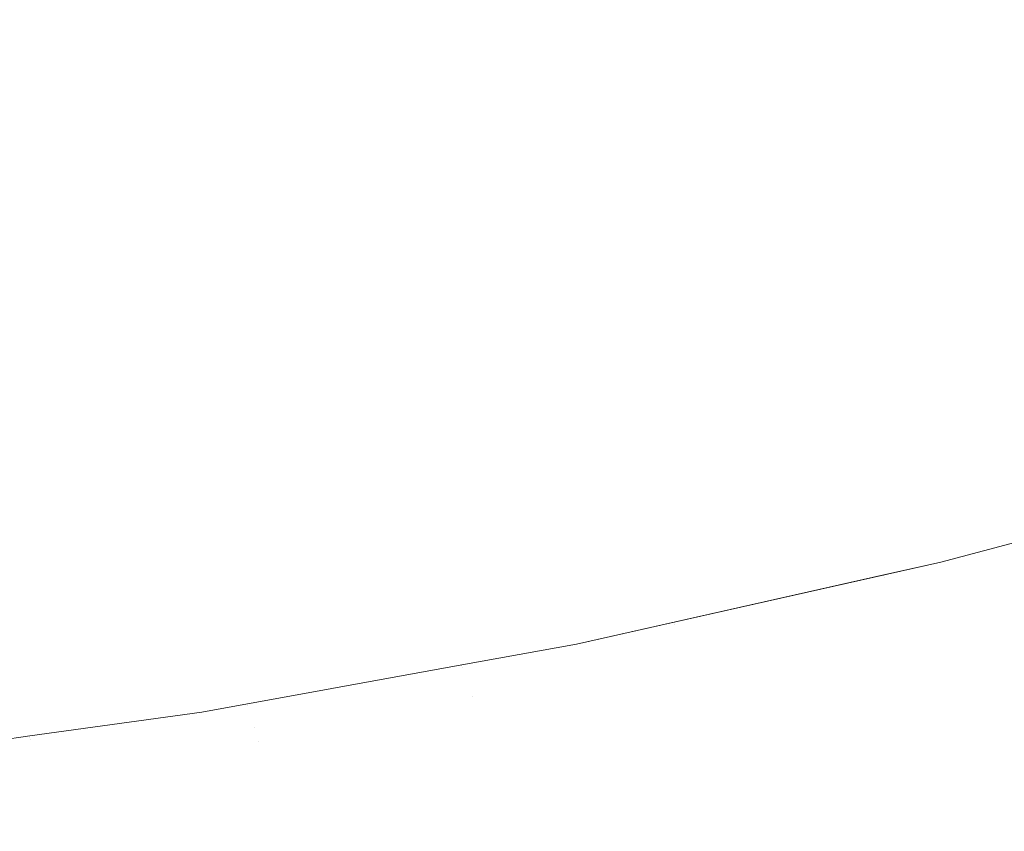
# Model space of a CAD drawing. Header units: centimetres. Extents: x -35.1 to 36.2, y 4.2 to 6.
# Tile 226 of 256: x 12.0445 to 12.0813, y 4.5001 to 4.5304. Entities that reach past the tile are written whole.
import ezdxf

# ---------------------------------------------------------------- set-up
doc = ezdxf.new("R2010")
doc.units = ezdxf.units.CM
doc.header["$LTSCALE"] = 2.54
doc.layers.add('Lucido design-1', color=7, linetype='Continuous')

# ---------------------------------------------------------------- blocks, each defined once
blk = doc.blocks.new('Gruppo-4-1')
at = {"color": 7, "linetype": 'Continuous', "lineweight": 9}
blk.add_3dface([(-34.958478, 5.900089, -2312.32217), (-34.958478, 4.300089, -2312.32217), (36.07398, 4.300089, -2312.32217), (36.07398, 5.900089, -2312.32217)], dxfattribs=at)
for points, invisible_edges in [([(12.045067, 4.53165, -2312.753313), (12.051988, 4.53288, -2312.753313), (12.052566, 4.531176, -2312.755213), (12.045575, 4.529934, -2312.755213)], 15), ([(12.075235, 4.531139, -2312.761164), (12.082039, 4.533028, -2312.761164), (12.082788, 4.531588, -2312.763225), (12.075925, 4.529683, -2312.763225)], 15), ([(12.060106, 4.530933, -2312.757156), (12.053128, 4.529522, -2312.757156), (12.052566, 4.531176, -2312.755213), (12.059477, 4.532573, -2312.755213)], 15), ([(12.060106, 4.530933, -2312.757156), (12.066994, 4.532496, -2312.757156), (12.067669, 4.53092, -2312.75914), (12.060717, 4.529343, -2312.75914)], 15), ([(12.075235, 4.531139, -2312.761164), (12.068322, 4.529396, -2312.761164), (12.067669, 4.53092, -2312.75914), (12.07452, 4.532647, -2312.75914)], 15), ([(12.045575, 4.529934, -2312.755213), (12.038512, 4.528851, -2312.755213), (12.038075, 4.530578, -2312.753313), (12.045067, 4.53165, -2312.753313)], 15), ([(12.075925, 4.529683, -2312.763225), (12.082788, 4.531588, -2312.763225), (12.083509, 4.5302, -2312.765321), (12.07659, 4.52828, -2312.765321)], 15), ([(12.045575, 4.529934, -2312.755213), (12.052566, 4.531176, -2312.755213), (12.053128, 4.529522, -2312.757156), (12.046068, 4.528268, -2312.757156)], 15), ([(12.060717, 4.529343, -2312.75914), (12.053673, 4.527919, -2312.75914), (12.053128, 4.529522, -2312.757156), (12.060106, 4.530933, -2312.757156)], 15), ([(12.075925, 4.529683, -2312.763225), (12.068952, 4.527925, -2312.763225), (12.068322, 4.529396, -2312.761164), (12.075235, 4.531139, -2312.761164)], 15), ([(12.060717, 4.529343, -2312.75914), (12.067669, 4.53092, -2312.75914), (12.068322, 4.529396, -2312.761164), (12.061307, 4.527805, -2312.761164)], 15), ([(12.07659, 4.52828, -2312.765321), (12.083509, 4.5302, -2312.765321), (12.084202, 4.528867, -2312.767449), (12.077229, 4.526931, -2312.767449)], 15), ([(12.046068, 4.528268, -2312.757156), (12.038936, 4.527174, -2312.757156), (12.038512, 4.528851, -2312.755213), (12.045575, 4.529934, -2312.755213)], 15), ([(12.046068, 4.528268, -2312.757156), (12.053128, 4.529522, -2312.757156), (12.053673, 4.527919, -2312.75914), (12.046547, 4.526653, -2312.75914)], 15), ([(12.07659, 4.52828, -2312.765321), (12.069559, 4.526508, -2312.765321), (12.068952, 4.527925, -2312.763225), (12.075925, 4.529683, -2312.763225)], 15), ([(12.061307, 4.527805, -2312.761164), (12.0542, 4.526368, -2312.761164), (12.053673, 4.527919, -2312.75914), (12.060717, 4.529343, -2312.75914)], 15), ([(12.061307, 4.527805, -2312.761164), (12.068322, 4.529396, -2312.761164), (12.068952, 4.527925, -2312.763225), (12.061877, 4.52632, -2312.763225)], 15), ([(12.077229, 4.526931, -2312.767449), (12.084202, 4.528867, -2312.767449), (12.084867, 4.527588, -2312.769608), (12.077842, 4.525638, -2312.769608)], 15), ([(12.046547, 4.526653, -2312.75914), (12.039347, 4.525549, -2312.75914), (12.038936, 4.527174, -2312.757156), (12.046068, 4.528268, -2312.757156)], 15), ([(12.077229, 4.526931, -2312.767449), (12.070143, 4.525145, -2312.767449), (12.069559, 4.526508, -2312.765321), (12.07659, 4.52828, -2312.765321)], 15), ([(12.046547, 4.526653, -2312.75914), (12.053673, 4.527919, -2312.75914), (12.0542, 4.526368, -2312.761164), (12.047009, 4.525091, -2312.761164)], 15), ([(12.061877, 4.52632, -2312.763225), (12.054709, 4.524871, -2312.763225), (12.0542, 4.526368, -2312.761164), (12.061307, 4.527805, -2312.761164)], 15), ([(12.061877, 4.52632, -2312.763225), (12.068952, 4.527925, -2312.763225), (12.069559, 4.526508, -2312.765321), (12.062426, 4.524889, -2312.765321)], 15), ([(12.077842, 4.525638, -2312.769608), (12.084867, 4.527588, -2312.769608), (12.085503, 4.526364, -2312.771794), (12.078428, 4.5244, -2312.771794)], 15), ([(12.077842, 4.525638, -2312.769608), (12.070703, 4.523838, -2312.769608), (12.070143, 4.525145, -2312.767449), (12.077229, 4.526931, -2312.767449)], 15), ([(12.047009, 4.525091, -2312.761164), (12.039745, 4.523976, -2312.761164), (12.039347, 4.525549, -2312.75914), (12.046547, 4.526653, -2312.75914)], 15), ([(12.047009, 4.525091, -2312.761164), (12.0542, 4.526368, -2312.761164), (12.054709, 4.524871, -2312.763225), (12.047456, 4.523582, -2312.763225)], 15), ([(12.062426, 4.524889, -2312.765321), (12.055199, 4.523428, -2312.765321), (12.054709, 4.524871, -2312.763225), (12.061877, 4.52632, -2312.763225)], 15), ([(12.062426, 4.524889, -2312.765321), (12.069559, 4.526508, -2312.765321), (12.070143, 4.525145, -2312.767449), (12.062954, 4.523514, -2312.767449)], 15), ([(12.078428, 4.5244, -2312.771794), (12.085503, 4.526364, -2312.771794), (12.08611, 4.525197, -2312.774006), (12.078988, 4.52322, -2312.774006)], 15), ([(12.078428, 4.5244, -2312.771794), (12.071239, 4.522588, -2312.771794), (12.070703, 4.523838, -2312.769608), (12.077842, 4.525638, -2312.769608)], 15), ([(12.047456, 4.523582, -2312.763225), (12.040129, 4.522458, -2312.763225), (12.039745, 4.523976, -2312.761164), (12.047009, 4.525091, -2312.761164)], 15), ([(12.062954, 4.523514, -2312.767449), (12.070143, 4.525145, -2312.767449), (12.070703, 4.523838, -2312.769608), (12.06346, 4.522195, -2312.769608)], 15), ([(12.078988, 4.52322, -2312.774006), (12.08611, 4.525197, -2312.774006), (12.086688, 4.524086, -2312.776241), (12.07952, 4.522097, -2312.776241)], 15), ([(12.047456, 4.523582, -2312.763225), (12.054709, 4.524871, -2312.763225), (12.055199, 4.523428, -2312.765321), (12.047886, 4.522129, -2312.765321)], 15), ([(12.062954, 4.523514, -2312.767449), (12.05567, 4.522041, -2312.767449), (12.055199, 4.523428, -2312.765321), (12.062426, 4.524889, -2312.765321)], 15), ([(12.078988, 4.52322, -2312.774006), (12.07175, 4.521395, -2312.774006), (12.071239, 4.522588, -2312.771794), (12.078428, 4.5244, -2312.771794)], 15), ([(12.07952, 4.522097, -2312.776241), (12.086688, 4.524086, -2312.776241), (12.087236, 4.523033, -2312.778496), (12.080025, 4.521031, -2312.778496)], 15), ([(12.047886, 4.522129, -2312.765321), (12.040499, 4.520996, -2312.765321), (12.040129, 4.522458, -2312.763225), (12.047456, 4.523582, -2312.763225)], 15), ([(12.06346, 4.522195, -2312.769608), (12.070703, 4.523838, -2312.769608), (12.071239, 4.522588, -2312.771794), (12.063944, 4.520933, -2312.771794)], 15), ([(12.047886, 4.522129, -2312.765321), (12.055199, 4.523428, -2312.765321), (12.05567, 4.522041, -2312.767449), (12.0483, 4.520732, -2312.767449)], 15), ([(12.06346, 4.522195, -2312.769608), (12.056122, 4.520711, -2312.769608), (12.05567, 4.522041, -2312.767449), (12.062954, 4.523514, -2312.767449)], 15), ([(12.07952, 4.522097, -2312.776241), (12.072236, 4.520261, -2312.776241), (12.07175, 4.521395, -2312.774006), (12.078988, 4.52322, -2312.774006)], 15), ([(12.080025, 4.521031, -2312.778496), (12.087236, 4.523033, -2312.778496), (12.087753, 4.522037, -2312.780769), (12.080502, 4.520024, -2312.780769)], 15), ([(12.063944, 4.520933, -2312.771794), (12.071239, 4.522588, -2312.771794), (12.07175, 4.521395, -2312.774006), (12.064407, 4.519729, -2312.774006)], 15), ([(12.0483, 4.520732, -2312.767449), (12.040855, 4.51959, -2312.767449), (12.040499, 4.520996, -2312.765321), (12.047886, 4.522129, -2312.765321)], 15), ([(12.063944, 4.520933, -2312.771794), (12.056554, 4.519439, -2312.771794), (12.056122, 4.520711, -2312.769608), (12.06346, 4.522195, -2312.769608)], 15), ([(12.0483, 4.520732, -2312.767449), (12.05567, 4.522041, -2312.767449), (12.056122, 4.520711, -2312.769608), (12.048697, 4.519393, -2312.769608)], 15), ([(12.080025, 4.521031, -2312.778496), (12.072698, 4.519184, -2312.778496), (12.072236, 4.520261, -2312.776241), (12.07952, 4.522097, -2312.776241)], 15), ([(12.080502, 4.520024, -2312.780769), (12.087753, 4.522037, -2312.780769), (12.088241, 4.521098, -2312.783058), (12.080952, 4.519075, -2312.783058)], 15), ([(12.064407, 4.519729, -2312.774006), (12.07175, 4.521395, -2312.774006), (12.072236, 4.520261, -2312.776241), (12.064846, 4.518584, -2312.776241)], 15), ([(12.080502, 4.520024, -2312.780769), (12.073134, 4.518167, -2312.780769), (12.072698, 4.519184, -2312.778496), (12.080025, 4.521031, -2312.778496)], 15), ([(12.080952, 4.519075, -2312.783058), (12.088241, 4.521098, -2312.783058), (12.088699, 4.520218, -2312.78536), (12.081374, 4.518184, -2312.78536)], 15), ([(12.048697, 4.519393, -2312.769608), (12.041196, 4.518242, -2312.769608), (12.040855, 4.51959, -2312.767449), (12.0483, 4.520732, -2312.767449)], 15), ([(12.048697, 4.519393, -2312.769608), (12.056122, 4.520711, -2312.769608), (12.056554, 4.519439, -2312.771794), (12.049077, 4.518111, -2312.771794)], 15), ([(12.064407, 4.519729, -2312.774006), (12.056966, 4.518225, -2312.774006), (12.056554, 4.519439, -2312.771794), (12.063944, 4.520933, -2312.771794)], 15), ([(12.064846, 4.518584, -2312.776241), (12.072236, 4.520261, -2312.776241), (12.072698, 4.519184, -2312.778496), (12.065263, 4.517497, -2312.778496)], 15), ([(12.080952, 4.519075, -2312.783058), (12.073544, 4.517208, -2312.783058), (12.073134, 4.518167, -2312.780769), (12.080502, 4.520024, -2312.780769)], 15), ([(12.064846, 4.518584, -2312.776241), (12.057359, 4.51707, -2312.776241), (12.056966, 4.518225, -2312.774006), (12.064407, 4.519729, -2312.774006)], 15), ([(12.049077, 4.518111, -2312.771794), (12.041522, 4.516952, -2312.771794), (12.041196, 4.518242, -2312.769608), (12.048697, 4.519393, -2312.769608)], 15), ([(12.049077, 4.518111, -2312.771794), (12.056554, 4.519439, -2312.771794), (12.056966, 4.518225, -2312.774006), (12.049439, 4.516888, -2312.774006)], 15), ([(12.065263, 4.517497, -2312.778496), (12.072698, 4.519184, -2312.778496), (12.073134, 4.518167, -2312.780769), (12.065657, 4.51647, -2312.780769)], 15), ([(12.081374, 4.518184, -2312.78536), (12.07393, 4.516308, -2312.78536), (12.073544, 4.517208, -2312.783058), (12.080952, 4.519075, -2312.783058)], 15), ([(12.065263, 4.517497, -2312.778496), (12.057731, 4.515975, -2312.778496), (12.057359, 4.51707, -2312.776241), (12.064846, 4.518584, -2312.776241)], 15), ([(12.049439, 4.516888, -2312.774006), (12.041834, 4.515721, -2312.774006), (12.041522, 4.516952, -2312.771794), (12.049077, 4.518111, -2312.771794)], 15), ([(12.049439, 4.516888, -2312.774006), (12.056966, 4.518225, -2312.774006), (12.057359, 4.51707, -2312.776241), (12.049783, 4.515725, -2312.776241)], 15), ([(12.065657, 4.51647, -2312.780769), (12.073134, 4.518167, -2312.780769), (12.073544, 4.517208, -2312.783058), (12.066029, 4.515502, -2312.783058)], 15), ([(12.081768, 4.517352, -2312.787674), (12.07429, 4.515467, -2312.787674), (12.07393, 4.516308, -2312.78536), (12.081374, 4.518184, -2312.78536)], 15), ([(12.065657, 4.51647, -2312.780769), (12.058083, 4.514939, -2312.780769), (12.057731, 4.515975, -2312.778496), (12.065263, 4.517497, -2312.778496)], 15), ([(12.082134, 4.516578, -2312.789995), (12.074625, 4.514686, -2312.789995), (12.07429, 4.515467, -2312.787674), (12.081768, 4.517352, -2312.787674)], 15), ([(12.049783, 4.515725, -2312.776241), (12.057359, 4.51707, -2312.776241), (12.057731, 4.515975, -2312.778496), (12.05011, 4.514621, -2312.778496)], 15), ([(12.066029, 4.515502, -2312.783058), (12.073544, 4.517208, -2312.783058), (12.07393, 4.516308, -2312.78536), (12.066377, 4.514594, -2312.78536)], 15), ([(12.049783, 4.515725, -2312.776241), (12.04213, 4.514551, -2312.776241), (12.041834, 4.515721, -2312.774006), (12.049439, 4.516888, -2312.774006)], 15), ([(12.066029, 4.515502, -2312.783058), (12.058414, 4.513963, -2312.783058), (12.058083, 4.514939, -2312.780769), (12.065657, 4.51647, -2312.780769)], 15), ([(12.066377, 4.514594, -2312.78536), (12.07393, 4.516308, -2312.78536), (12.07429, 4.515467, -2312.787674), (12.066703, 4.513746, -2312.787674)], 15), ([(12.082474, 4.515863, -2312.792323), (12.074935, 4.513962, -2312.792323), (12.074625, 4.514686, -2312.789995), (12.082134, 4.516578, -2312.789995)], 15), ([(12.05011, 4.514621, -2312.778496), (12.057731, 4.515975, -2312.778496), (12.058083, 4.514939, -2312.780769), (12.050419, 4.513578, -2312.780769)], 15), ([(12.082785, 4.515205, -2312.794654), (12.07522, 4.513298, -2312.794654), (12.074935, 4.513962, -2312.792323), (12.082474, 4.515863, -2312.792323)], 15), ([(12.05011, 4.514621, -2312.778496), (12.042411, 4.51344, -2312.778496), (12.04213, 4.514551, -2312.776241), (12.049783, 4.515725, -2312.776241)], 15), ([(12.066377, 4.514594, -2312.78536), (12.058725, 4.513048, -2312.78536), (12.058414, 4.513963, -2312.783058), (12.066029, 4.515502, -2312.783058)], 15), ([(12.066703, 4.513746, -2312.787674), (12.07429, 4.515467, -2312.787674), (12.074625, 4.514686, -2312.789995), (12.067006, 4.512957, -2312.789995)], 15), ([(12.08307, 4.514604, -2312.796987), (12.07548, 4.512691, -2312.796987), (12.07522, 4.513298, -2312.794654), (12.082785, 4.515205, -2312.794654)], 15), ([(12.050419, 4.513578, -2312.780769), (12.058083, 4.514939, -2312.780769), (12.058414, 4.513963, -2312.783058), (12.05071, 4.512595, -2312.783058)], 15), ([(12.050419, 4.513578, -2312.780769), (12.042677, 4.51239, -2312.780769), (12.042411, 4.51344, -2312.778496), (12.05011, 4.514621, -2312.778496)], 15), ([(12.066703, 4.513746, -2312.787674), (12.059016, 4.512192, -2312.787674), (12.058725, 4.513048, -2312.78536), (12.066377, 4.514594, -2312.78536)], 15), ([(12.067006, 4.512957, -2312.789995), (12.074625, 4.514686, -2312.789995), (12.074935, 4.513962, -2312.792323), (12.067286, 4.512227, -2312.792323)], 15), ([(12.083328, 4.51406, -2312.799319), (12.075715, 4.512141, -2312.799319), (12.07548, 4.512691, -2312.796987), (12.08307, 4.514604, -2312.796987)], 15), ([(12.083559, 4.513572, -2312.801649), (12.075927, 4.511648, -2312.801649), (12.075715, 4.512141, -2312.799319), (12.083328, 4.51406, -2312.799319)], 15), ([(12.05071, 4.512595, -2312.783058), (12.058414, 4.513963, -2312.783058), (12.058725, 4.513048, -2312.78536), (12.050983, 4.511672, -2312.78536)], 15), ([(12.067006, 4.512957, -2312.789995), (12.059286, 4.511396, -2312.789995), (12.059016, 4.512192, -2312.787674), (12.066703, 4.513746, -2312.787674)], 15), ([(12.067286, 4.512227, -2312.792323), (12.074935, 4.513962, -2312.792323), (12.07522, 4.513298, -2312.794654), (12.067544, 4.511556, -2312.794654)], 15), ([(12.078911, 4.510135, -2312.82217), (12.092081, 4.513668, -2312.82217), (12.092081, 4.513668, -2313.02217), (12.084492, 4.511632, -2313.02217)], 10), ([(12.092081, 4.513668, -2312.82217), (12.078911, 4.510135, -2312.82217), (12.084498, 4.511589, -2312.81995)], 10), ([(12.05071, 4.512595, -2312.783058), (12.042927, 4.511401, -2312.783058), (12.042677, 4.51239, -2312.780769), (12.050419, 4.513578, -2312.780769)], 15), ([(12.067544, 4.511556, -2312.794654), (12.07522, 4.513298, -2312.794654), (12.07548, 4.512691, -2312.796987), (12.067779, 4.510943, -2312.796987)], 15), ([(12.083764, 4.51314, -2312.803974), (12.076114, 4.511211, -2312.803974), (12.075927, 4.511648, -2312.801649), (12.083559, 4.513572, -2312.801649)], 15), ([(12.050983, 4.511672, -2312.78536), (12.058725, 4.513048, -2312.78536), (12.059016, 4.512192, -2312.787674), (12.051239, 4.510811, -2312.787674)], 15), ([(12.067286, 4.512227, -2312.792323), (12.059536, 4.51066, -2312.792323), (12.059286, 4.511396, -2312.789995), (12.067006, 4.512957, -2312.789995)], 15), ([(12.083943, 4.512762, -2312.806291), (12.076277, 4.51083, -2312.806291), (12.076114, 4.511211, -2312.803974), (12.083764, 4.51314, -2312.803974)], 15), ([(12.050983, 4.511672, -2312.78536), (12.043162, 4.510472, -2312.78536), (12.042927, 4.511401, -2312.783058), (12.05071, 4.512595, -2312.783058)], 15), ([(12.067779, 4.510943, -2312.796987), (12.07548, 4.512691, -2312.796987), (12.075715, 4.512141, -2312.799319), (12.067992, 4.510389, -2312.799319)], 15), ([(12.084096, 4.512438, -2312.8086), (12.076418, 4.510502, -2312.8086), (12.076277, 4.51083, -2312.806291), (12.083943, 4.512762, -2312.806291)], 15), ([(12.051239, 4.510811, -2312.787674), (12.059016, 4.512192, -2312.787674), (12.059286, 4.511396, -2312.789995), (12.051476, 4.510009, -2312.789995)], 15), ([(12.067544, 4.511556, -2312.794654), (12.059766, 4.509984, -2312.794654), (12.059536, 4.51066, -2312.792323), (12.067286, 4.512227, -2312.792323)], 15), ([(12.084225, 4.512167, -2312.810899), (12.076535, 4.510228, -2312.810899), (12.076418, 4.510502, -2312.8086), (12.084096, 4.512438, -2312.8086)], 15), ([(12.067992, 4.510389, -2312.799319), (12.075715, 4.512141, -2312.799319), (12.075927, 4.511648, -2312.801649), (12.068183, 4.509891, -2312.801649)], 15), ([(12.084329, 4.511947, -2312.813185), (12.07663, 4.510007, -2312.813185), (12.076535, 4.510228, -2312.810899), (12.084225, 4.512167, -2312.810899)], 15), ([(12.084409, 4.511779, -2312.815456), (12.076703, 4.509836, -2312.815456), (12.07663, 4.510007, -2312.813185), (12.084329, 4.511947, -2312.813185)], 15), ([(12.051239, 4.510811, -2312.787674), (12.043382, 4.509605, -2312.787674), (12.043162, 4.510472, -2312.78536), (12.050983, 4.511672, -2312.78536)], 15), ([(12.067779, 4.510943, -2312.796987), (12.059976, 4.509366, -2312.796987), (12.059766, 4.509984, -2312.794654), (12.067544, 4.511556, -2312.794654)], 15), ([(12.068183, 4.509891, -2312.801649), (12.075927, 4.511648, -2312.801649), (12.076114, 4.511211, -2312.803974), (12.068352, 4.50945, -2312.803974)], 15), ([(12.084465, 4.51166, -2312.817712), (12.076755, 4.509716, -2312.817712), (12.076703, 4.509836, -2312.815456), (12.084409, 4.511779, -2312.815456)], 15), ([(12.084498, 4.511589, -2312.81995), (12.076785, 4.509645, -2312.81995), (12.076755, 4.509716, -2312.817712), (12.084465, 4.51166, -2312.817712)], 15), ([(12.076785, 4.509645, -2312.81995), (12.084498, 4.511589, -2312.81995), (12.078911, 4.510135, -2312.82217)], 11), ([(12.084532, 4.511519, -2313.025344), (12.076816, 4.509574, -2313.025344), (12.078911, 4.510135, -2313.02217)], 11), ([(12.084602, 4.51137, -2313.028615), (12.07688, 4.509424, -2313.028615), (12.076816, 4.509574, -2313.025344), (12.084532, 4.511519, -2313.025344)], 15), ([(12.078911, 4.510135, -2313.02217), (12.084492, 4.511632, -2313.02217), (12.084532, 4.511519, -2313.025344)], 10), ([(12.084492, 4.511632, -2313.02217), (12.078911, 4.510135, -2313.02217), (12.078911, 4.510135, -2312.82217)], 10), ([(12.051476, 4.510009, -2312.789995), (12.059286, 4.511396, -2312.789995), (12.059536, 4.51066, -2312.792323), (12.051696, 4.509268, -2312.792323)], 15), ([(12.068352, 4.50945, -2312.803974), (12.076114, 4.511211, -2312.803974), (12.076277, 4.51083, -2312.806291), (12.0685, 4.509065, -2312.806291)], 15), ([(12.084725, 4.511111, -2313.031982), (12.076992, 4.509162, -2313.031982), (12.07688, 4.509424, -2313.028615), (12.084602, 4.51137, -2313.028615)], 15), ([(12.084905, 4.510732, -2313.035444), (12.077156, 4.508779, -2313.035444), (12.076992, 4.509162, -2313.031982), (12.084725, 4.511111, -2313.031982)], 15), ([(12.051476, 4.510009, -2312.789995), (12.043586, 4.508799, -2312.789995), (12.043382, 4.509605, -2312.787674), (12.051239, 4.510811, -2312.787674)], 15), ([(12.067992, 4.510389, -2312.799319), (12.060166, 4.508807, -2312.799319), (12.059976, 4.509366, -2312.796987), (12.067779, 4.510943, -2312.796987)], 15), ([(12.0685, 4.509065, -2312.806291), (12.076277, 4.51083, -2312.806291), (12.076418, 4.510502, -2312.8086), (12.068627, 4.508735, -2312.8086)], 15), ([(12.077259, 4.508538, -2313.03721), (12.077156, 4.508779, -2313.035444), (12.084905, 4.510732, -2313.035444), (12.085018, 4.510494, -2313.03721)], 15), ([(12.051696, 4.509268, -2312.792323), (12.059536, 4.51066, -2312.792323), (12.059766, 4.509984, -2312.794654), (12.051897, 4.508586, -2312.794654)], 15), ([(12.068183, 4.509891, -2312.801649), (12.060336, 4.508305, -2312.801649), (12.060166, 4.508807, -2312.799319), (12.067992, 4.510389, -2312.799319)], 15), ([(12.068627, 4.508735, -2312.8086), (12.076418, 4.510502, -2312.8086), (12.076535, 4.510228, -2312.810899), (12.068733, 4.508458, -2312.810899)], 15), ([(12.085018, 4.510494, -2313.03721), (12.085146, 4.510222, -2313.038998), (12.077377, 4.508263, -2313.038998), (12.077259, 4.508538, -2313.03721)], 15), ([(12.051696, 4.509268, -2312.792323), (12.043774, 4.508052, -2312.792323), (12.043586, 4.508799, -2312.789995), (12.051476, 4.510009, -2312.789995)], 15), ([(12.051897, 4.508586, -2312.794654), (12.059766, 4.509984, -2312.794654), (12.059976, 4.509366, -2312.796987), (12.052082, 4.507964, -2312.796987)], 15), ([(12.078911, 4.510135, -2313.02217), (12.068955, 4.5079, -2313.02217), (12.065306, 4.507081, -2312.82217), (12.076787, 4.509659, -2312.82217)], 10), ([(12.068733, 4.508458, -2312.810899), (12.076535, 4.510228, -2312.810899), (12.07663, 4.510007, -2312.813185), (12.068819, 4.508234, -2312.813185)], 15), ([(12.068819, 4.508234, -2312.813185), (12.07663, 4.510007, -2312.813185), (12.076703, 4.509836, -2312.815456), (12.068885, 4.508062, -2312.815456)], 15), ([(12.068955, 4.5079, -2313.02217), (12.078911, 4.510135, -2313.02217), (12.076816, 4.509574, -2313.025344)], 10), ([(12.078911, 4.510135, -2312.82217), (12.076787, 4.509659, -2312.82217), (12.076785, 4.509645, -2312.81995)], 10), ([(12.076787, 4.509659, -2312.82217), (12.078911, 4.510135, -2312.82217), (12.078911, 4.510135, -2313.02217)], 10), ([(12.07751, 4.507953, -2313.040809), (12.077377, 4.508263, -2313.038998), (12.085146, 4.510222, -2313.038998), (12.085292, 4.509914, -2313.040809)], 15), ([(12.068352, 4.50945, -2312.803974), (12.060488, 4.507861, -2312.803974), (12.060336, 4.508305, -2312.801649), (12.068183, 4.509891, -2312.801649)], 15), ([(12.076787, 4.509659, -2312.82217), (12.065306, 4.507081, -2312.82217), (12.068959, 4.507869, -2312.81995)], 10), ([(12.068885, 4.508062, -2312.815456), (12.076703, 4.509836, -2312.815456), (12.076755, 4.509716, -2312.817712), (12.068931, 4.507941, -2312.817712)], 15), ([(12.068931, 4.507941, -2312.817712), (12.076755, 4.509716, -2312.817712), (12.076785, 4.509645, -2312.81995), (12.068959, 4.507869, -2312.81995)], 15), ([(12.068959, 4.507869, -2312.81995), (12.076785, 4.509645, -2312.81995), (12.076787, 4.509659, -2312.82217)], 11), ([(12.085292, 4.509914, -2313.040809), (12.085455, 4.50957, -2313.042641), (12.077659, 4.507605, -2313.042641), (12.07751, 4.507953, -2313.040809)], 15), ([(12.051897, 4.508586, -2312.794654), (12.043948, 4.507367, -2312.794654), (12.043774, 4.508052, -2312.792323), (12.051696, 4.509268, -2312.792323)], 15), ([(12.052082, 4.507964, -2312.796987), (12.059976, 4.509366, -2312.796987), (12.060166, 4.508807, -2312.799319), (12.052249, 4.5074, -2312.799319)], 15), ([(12.0685, 4.509065, -2312.806291), (12.060619, 4.507472, -2312.806291), (12.060488, 4.507861, -2312.803974), (12.068352, 4.50945, -2312.803974)], 15), ([(12.076816, 4.509574, -2313.025344), (12.068986, 4.507797, -2313.025344), (12.068955, 4.5079, -2313.02217)], 11), ([(12.068986, 4.507797, -2313.025344), (12.076816, 4.509574, -2313.025344), (12.07688, 4.509424, -2313.028615), (12.069044, 4.507646, -2313.028615)], 15), ([(12.069044, 4.507646, -2313.028615), (12.07688, 4.509424, -2313.028615), (12.076992, 4.509162, -2313.031982), (12.069146, 4.507382, -2313.031982)], 15), ([(12.077825, 4.507218, -2313.044493), (12.077659, 4.507605, -2313.042641), (12.085455, 4.50957, -2313.042641), (12.085637, 4.509187, -2313.044493)], 15), ([(12.068627, 4.508735, -2312.8086), (12.060733, 4.507139, -2312.8086), (12.060619, 4.507472, -2312.806291), (12.0685, 4.509065, -2312.806291)], 15), ([(12.069146, 4.507382, -2313.031982), (12.076992, 4.509162, -2313.031982), (12.077156, 4.508779, -2313.035444), (12.069294, 4.506995, -2313.035444)], 15), ([(12.085637, 4.509187, -2313.044493), (12.085837, 4.508765, -2313.046366), (12.078008, 4.506792, -2313.046366), (12.077825, 4.507218, -2313.044493)], 15), ([(12.052082, 4.507964, -2312.796987), (12.044106, 4.50674, -2312.796987), (12.043948, 4.507367, -2312.794654), (12.051897, 4.508586, -2312.794654)], 15), ([(12.052249, 4.5074, -2312.799319), (12.060166, 4.508807, -2312.799319), (12.060336, 4.508305, -2312.801649), (12.052398, 4.506895, -2312.801649)], 15), ([(12.068733, 4.508458, -2312.810899), (12.060827, 4.50686, -2312.810899), (12.060733, 4.507139, -2312.8086), (12.068627, 4.508735, -2312.8086)], 15), ([(12.069387, 4.506752, -2313.03721), (12.069294, 4.506995, -2313.035444), (12.077156, 4.508779, -2313.035444), (12.077259, 4.508538, -2313.03721)], 15), ([(12.077259, 4.508538, -2313.03721), (12.077377, 4.508263, -2313.038998), (12.069494, 4.506475, -2313.038998), (12.069387, 4.506752, -2313.03721)], 15), ([(12.078208, 4.506323, -2313.048259), (12.078008, 4.506792, -2313.046366), (12.085837, 4.508765, -2313.046366), (12.086056, 4.508302, -2313.048259)], 15), ([(12.052398, 4.506895, -2312.801649), (12.060336, 4.508305, -2312.801649), (12.060488, 4.507861, -2312.803974), (12.052531, 4.506447, -2312.803974)], 15), ([(12.068819, 4.508234, -2312.813185), (12.060904, 4.506635, -2312.813185), (12.060827, 4.50686, -2312.810899), (12.068733, 4.508458, -2312.810899)], 15), ([(12.068885, 4.508062, -2312.815456), (12.060963, 4.506461, -2312.815456), (12.060904, 4.506635, -2312.813185), (12.068819, 4.508234, -2312.813185)], 15), ([(12.069614, 4.506161, -2313.040809), (12.069494, 4.506475, -2313.038998), (12.077377, 4.508263, -2313.038998), (12.07751, 4.507953, -2313.040809)], 15), ([(12.086056, 4.508302, -2313.048259), (12.086296, 4.507796, -2313.05017), (12.078427, 4.505812, -2313.05017), (12.078208, 4.506323, -2313.048259)], 15), ([(12.052249, 4.5074, -2312.799319), (12.04425, 4.506173, -2312.799319), (12.044106, 4.50674, -2312.796987), (12.052082, 4.507964, -2312.796987)], 15), ([(12.052531, 4.506447, -2312.803974), (12.060488, 4.507861, -2312.803974), (12.060619, 4.507472, -2312.806291), (12.052647, 4.506056, -2312.806291)], 15), ([(12.068931, 4.507941, -2312.817712), (12.061004, 4.506339, -2312.817712), (12.060963, 4.506461, -2312.815456), (12.068885, 4.508062, -2312.815456)], 15), ([(12.068959, 4.507869, -2312.81995), (12.061029, 4.506266, -2312.81995), (12.061004, 4.506339, -2312.817712), (12.068931, 4.507941, -2312.817712)], 15), ([(12.061029, 4.506266, -2312.81995), (12.068959, 4.507869, -2312.81995), (12.065306, 4.507081, -2312.82217)], 11), ([(12.065306, 4.507081, -2313.02217), (12.068986, 4.507797, -2313.025344), (12.061054, 4.506194, -2313.025344)], 11), ([(12.069044, 4.507646, -2313.028615), (12.061106, 4.506041, -2313.028615), (12.061054, 4.506194, -2313.025344), (12.068986, 4.507797, -2313.025344)], 15), ([(12.065306, 4.507081, -2313.02217), (12.068955, 4.5079, -2313.02217), (12.068986, 4.507797, -2313.025344)], 10), ([(12.068955, 4.5079, -2313.02217), (12.065306, 4.507081, -2313.02217), (12.065306, 4.507081, -2312.82217)], 10), ([(12.07751, 4.507953, -2313.040809), (12.077659, 4.507605, -2313.042641), (12.069749, 4.50581, -2313.042641), (12.069614, 4.506161, -2313.040809)], 15), ([(12.078666, 4.505256, -2313.052099), (12.078427, 4.505812, -2313.05017), (12.086296, 4.507796, -2313.05017), (12.086557, 4.507245, -2313.052099)], 15), ([(12.052398, 4.506895, -2312.801649), (12.044379, 4.505665, -2312.801649), (12.04425, 4.506173, -2312.799319), (12.052249, 4.5074, -2312.799319)], 15), ([(12.052647, 4.506056, -2312.806291), (12.060619, 4.507472, -2312.806291), (12.060733, 4.507139, -2312.8086), (12.052746, 4.50572, -2312.8086)], 15), ([(12.069146, 4.507382, -2313.031982), (12.061196, 4.505775, -2313.031982), (12.061106, 4.506041, -2313.028615), (12.069044, 4.507646, -2313.028615)], 15), ([(12.069899, 4.50542, -2313.044493), (12.069749, 4.50581, -2313.042641), (12.077659, 4.507605, -2313.042641), (12.077825, 4.507218, -2313.044493)], 15), ([(12.052746, 4.50572, -2312.8086), (12.060733, 4.507139, -2312.8086), (12.060827, 4.50686, -2312.810899), (12.052829, 4.505439, -2312.810899)], 15), ([(12.061054, 4.506194, -2313.025344), (12.061026, 4.506304, -2313.02217), (12.065306, 4.507081, -2313.02217)], 9), ([(12.061026, 4.506304, -2312.82217), (12.065306, 4.507081, -2312.82217), (12.065306, 4.507081, -2313.02217), (12.061026, 4.506304, -2313.02217)], 10), ([(12.065306, 4.507081, -2312.82217), (12.061026, 4.506304, -2312.82217), (12.061029, 4.506266, -2312.81995)], 10), ([(12.069294, 4.506995, -2313.035444), (12.061329, 4.505385, -2313.035444), (12.061196, 4.505775, -2313.031982), (12.069146, 4.507382, -2313.031982)], 15), ([(12.077825, 4.507218, -2313.044493), (12.078008, 4.506792, -2313.046366), (12.070064, 4.504989, -2313.046366), (12.069899, 4.50542, -2313.044493)], 15), ([(12.086557, 4.507245, -2313.052099), (12.086839, 4.50665, -2313.054044), (12.078923, 4.504654, -2313.054044), (12.078666, 4.505256, -2313.052099)], 15), ([(12.052531, 4.506447, -2312.803974), (12.044493, 4.505214, -2312.803974), (12.044379, 4.505665, -2312.801649), (12.052398, 4.506895, -2312.801649)], 15), ([(12.052829, 4.505439, -2312.810899), (12.060827, 4.50686, -2312.810899), (12.060904, 4.506635, -2312.813185), (12.052897, 4.505212, -2312.813185)], 15), ([(12.061412, 4.50514, -2313.03721), (12.061329, 4.505385, -2313.035444), (12.069294, 4.506995, -2313.035444), (12.069387, 4.506752, -2313.03721)], 15), ([(12.069387, 4.506752, -2313.03721), (12.069494, 4.506475, -2313.038998), (12.061507, 4.50486, -2313.038998), (12.061412, 4.50514, -2313.03721)], 15), ([(12.070245, 4.504517, -2313.048259), (12.070064, 4.504989, -2313.046366), (12.078008, 4.506792, -2313.046366), (12.078208, 4.506323, -2313.048259)], 15), ([(12.052647, 4.506056, -2312.806291), (12.044592, 4.50482, -2312.806291), (12.044493, 4.505214, -2312.803974), (12.052531, 4.506447, -2312.803974)], 15), ([(12.053028, 4.504768, -2313.025344), (12.051321, 4.504541, -2313.02217), (12.061026, 4.506304, -2313.02217)], 9), ([(12.061026, 4.506304, -2313.02217), (12.051321, 4.504541, -2313.02217), (12.051321, 4.504541, -2312.82217), (12.061026, 4.506304, -2312.82217)], 10), ([(12.061026, 4.506304, -2312.82217), (12.051321, 4.504541, -2312.82217), (12.053007, 4.504841, -2312.81995)], 10), ([(12.052897, 4.505212, -2312.813185), (12.060904, 4.506635, -2312.813185), (12.060963, 4.506461, -2312.815456), (12.052948, 4.505038, -2312.815456)], 15), ([(12.052948, 4.505038, -2312.815456), (12.060963, 4.506461, -2312.815456), (12.061004, 4.506339, -2312.817712), (12.052985, 4.504914, -2312.817712)], 15), ([(12.052985, 4.504914, -2312.817712), (12.061004, 4.506339, -2312.817712), (12.061029, 4.506266, -2312.81995), (12.053007, 4.504841, -2312.81995)], 15), ([(12.053007, 4.504841, -2312.81995), (12.061029, 4.506266, -2312.81995), (12.061026, 4.506304, -2312.82217)], 11), ([(12.061026, 4.506304, -2313.02217), (12.061054, 4.506194, -2313.025344), (12.053028, 4.504768, -2313.025344)], 11), ([(12.061614, 4.504544, -2313.040809), (12.061507, 4.50486, -2313.038998), (12.069494, 4.506475, -2313.038998), (12.069614, 4.506161, -2313.040809)], 15), ([(12.078208, 4.506323, -2313.048259), (12.078427, 4.505812, -2313.05017), (12.070444, 4.504001, -2313.05017), (12.070245, 4.504517, -2313.048259)], 15), ([(12.079202, 4.504005, -2313.056004), (12.078923, 4.504654, -2313.054044), (12.086839, 4.50665, -2313.054044), (12.087144, 4.506007, -2313.056004)], 15), ([(12.052746, 4.50572, -2312.8086), (12.044678, 4.504482, -2312.8086), (12.044592, 4.50482, -2312.806291), (12.052647, 4.506056, -2312.806291)], 15), ([(12.053028, 4.504768, -2313.025344), (12.061054, 4.506194, -2313.025344), (12.061106, 4.506041, -2313.028615), (12.053074, 4.504614, -2313.028615)], 15), ([(12.053074, 4.504614, -2313.028615), (12.061106, 4.506041, -2313.028615), (12.061196, 4.505775, -2313.031982), (12.053153, 4.504346, -2313.031982)], 15), ([(12.069614, 4.506161, -2313.040809), (12.069749, 4.50581, -2313.042641), (12.061735, 4.50419, -2313.042641), (12.061614, 4.504544, -2313.040809)], 15), ([(12.087144, 4.506007, -2313.056004), (12.087471, 4.505315, -2313.057979), (12.079501, 4.503306, -2313.057979), (12.079202, 4.504005, -2313.056004)], 15), ([(12.052829, 4.505439, -2312.810899), (12.044749, 4.5042, -2312.810899), (12.044678, 4.504482, -2312.8086), (12.052746, 4.50572, -2312.8086)], 15), ([(12.053153, 4.504346, -2313.031982), (12.061196, 4.505775, -2313.031982), (12.061329, 4.505385, -2313.035444), (12.05327, 4.503953, -2313.035444)], 15), ([(12.061868, 4.503797, -2313.044493), (12.061735, 4.50419, -2313.042641), (12.069749, 4.50581, -2313.042641), (12.069899, 4.50542, -2313.044493)], 15), ([(12.070659, 4.50344, -2313.052099), (12.070444, 4.504001, -2313.05017), (12.078427, 4.505812, -2313.05017), (12.078666, 4.505256, -2313.052099)], 15), ([(12.036384, 4.504164, -2312.803974), (12.044493, 4.505214, -2312.803974), (12.044592, 4.50482, -2312.806291), (12.036467, 4.503769, -2312.806291)], 15), ([(12.052897, 4.505212, -2312.813185), (12.044807, 4.503971, -2312.813185), (12.044749, 4.5042, -2312.810899), (12.052829, 4.505439, -2312.810899)], 15), ([(12.052948, 4.505038, -2312.815456), (12.044852, 4.503795, -2312.815456), (12.044807, 4.503971, -2312.813185), (12.052897, 4.505212, -2312.813185)], 15), ([(12.05327, 4.503953, -2313.035444), (12.061329, 4.505385, -2313.035444), (12.061412, 4.50514, -2313.03721)], 11), ([(12.069899, 4.50542, -2313.044493), (12.070064, 4.504989, -2313.046366), (12.062016, 4.503362, -2313.046366), (12.061868, 4.503797, -2313.044493)], 15), ([(12.078666, 4.505256, -2313.052099), (12.078923, 4.504654, -2313.054044), (12.070892, 4.502832, -2313.054044), (12.070659, 4.50344, -2313.052099)], 15), ([(12.087823, 4.504574, -2313.059966), (12.079822, 4.502557, -2313.059966), (12.079501, 4.503306, -2313.057979), (12.087471, 4.505315, -2313.057979)], 15), ([(12.052985, 4.504914, -2312.817712), (12.044883, 4.503671, -2312.817712), (12.044852, 4.503795, -2312.815456), (12.052948, 4.505038, -2312.815456)], 15), ([(12.053007, 4.504841, -2312.81995), (12.044902, 4.503598, -2312.81995), (12.044883, 4.503671, -2312.817712), (12.052985, 4.504914, -2312.817712)], 15), ([(12.044902, 4.503598, -2312.81995), (12.053007, 4.504841, -2312.81995), (12.051321, 4.504541, -2312.82217)], 11), ([(12.061412, 4.50514, -2313.03721), (12.053426, 4.503425, -2313.038998), (12.05327, 4.503953, -2313.035444)], 11), ([(12.061412, 4.50514, -2313.03721), (12.061507, 4.50486, -2313.038998), (12.053426, 4.503425, -2313.038998)], 11), ([(12.05352, 4.503106, -2313.040809), (12.053426, 4.503425, -2313.038998), (12.061507, 4.50486, -2313.038998), (12.061614, 4.504544, -2313.040809)], 15), ([(12.062178, 4.502886, -2313.048259), (12.062016, 4.503362, -2313.046366), (12.070064, 4.504989, -2313.046366), (12.070245, 4.504517, -2313.048259)], 15), ([(12.036467, 4.503769, -2312.806291), (12.044592, 4.50482, -2312.806291), (12.044678, 4.504482, -2312.8086), (12.036538, 4.503429, -2312.8086)], 15), ([(12.036538, 4.503429, -2312.8086), (12.044678, 4.504482, -2312.8086), (12.044749, 4.5042, -2312.810899), (12.036598, 4.503145, -2312.810899)], 15), ([(12.04492, 4.503524, -2313.025344), (12.044898, 4.503647, -2313.02217), (12.051321, 4.504541, -2313.02217)], 9), ([(12.044898, 4.503647, -2312.82217), (12.051321, 4.504541, -2312.82217), (12.051321, 4.504541, -2313.02217), (12.044898, 4.503647, -2313.02217)], 10), ([(12.051321, 4.504541, -2312.82217), (12.044898, 4.503647, -2312.82217), (12.044902, 4.503598, -2312.81995)], 10), ([(12.053074, 4.504614, -2313.028615), (12.044959, 4.503369, -2313.028615), (12.04492, 4.503524, -2313.025344), (12.053028, 4.504768, -2313.025344)], 15), ([(12.051321, 4.504541, -2313.02217), (12.053028, 4.504768, -2313.025344), (12.04492, 4.503524, -2313.025344)], 11), ([(12.053153, 4.504346, -2313.031982), (12.045028, 4.5031, -2313.031982), (12.044959, 4.503369, -2313.028615), (12.053074, 4.504614, -2313.028615)], 15), ([(12.061614, 4.504544, -2313.040809), (12.061735, 4.50419, -2313.042641), (12.053626, 4.50275, -2313.042641), (12.05352, 4.503106, -2313.040809)], 15), ([(12.070245, 4.504517, -2313.048259), (12.070444, 4.504001, -2313.05017), (12.062354, 4.502366, -2313.05017), (12.062178, 4.502886, -2313.048259)], 15), ([(12.071144, 4.502176, -2313.056004), (12.070892, 4.502832, -2313.054044), (12.078923, 4.504654, -2313.054044), (12.079202, 4.504005, -2313.056004)], 15), ([(12.088198, 4.503781, -2313.061965), (12.080166, 4.501756, -2313.061965), (12.079822, 4.502557, -2313.059966), (12.087823, 4.504574, -2313.059966)], 15), ([(12.036598, 4.503145, -2312.810899), (12.044749, 4.5042, -2312.810899), (12.044807, 4.503971, -2312.813185), (12.036647, 4.502915, -2312.813185)], 15), ([(12.05327, 4.503953, -2313.035444), (12.045128, 4.502704, -2313.035444), (12.045028, 4.5031, -2313.031982), (12.053153, 4.504346, -2313.031982)], 15), ([(12.053743, 4.502353, -2313.044493), (12.053626, 4.50275, -2313.042641), (12.061735, 4.50419, -2313.042641), (12.061868, 4.503797, -2313.044493)], 15), ([(12.036647, 4.502915, -2312.813185), (12.044807, 4.503971, -2312.813185), (12.044852, 4.503795, -2312.815456), (12.036684, 4.502738, -2312.815456)], 15), ([(12.036684, 4.502738, -2312.815456), (12.044852, 4.503795, -2312.815456), (12.044883, 4.503671, -2312.817712), (12.03671, 4.502613, -2312.817712)], 15), ([(12.053426, 4.503425, -2313.038998), (12.045262, 4.502172, -2313.038998), (12.045128, 4.502704, -2313.035444), (12.05327, 4.503953, -2313.035444)], 15), ([(12.061868, 4.503797, -2313.044493), (12.062016, 4.503362, -2313.046366), (12.053873, 4.501916, -2313.046366), (12.053743, 4.502353, -2313.044493)], 15), ([(12.062547, 4.5018, -2313.052099), (12.062354, 4.502366, -2313.05017), (12.070444, 4.504001, -2313.05017), (12.070659, 4.50344, -2313.052099)], 15), ([(12.079202, 4.504005, -2313.056004), (12.079501, 4.503306, -2313.057979), (12.071414, 4.501471, -2313.057979), (12.071144, 4.502176, -2313.056004)], 15), ([(12.088599, 4.502935, -2313.063974), (12.080532, 4.500901, -2313.063974), (12.080166, 4.501756, -2313.061965), (12.088198, 4.503781, -2313.061965)], 15), ([(12.03671, 4.502613, -2312.817712), (12.044883, 4.503671, -2312.817712), (12.044902, 4.503598, -2312.81995), (12.036725, 4.50254, -2312.81995)], 15), ([(12.037017, 4.502549, -2312.82217), (12.036725, 4.50254, -2312.81995), (12.044902, 4.503598, -2312.81995)], 11), ([(12.04492, 4.503524, -2313.025344), (12.036741, 4.502466, -2313.025344), (12.037017, 4.502549, -2313.02217)], 11), ([(12.036741, 4.502466, -2313.025344), (12.04492, 4.503524, -2313.025344), (12.044959, 4.503369, -2313.028615), (12.036774, 4.50231, -2313.028615)], 15), ([(12.036774, 4.50231, -2313.028615), (12.044959, 4.503369, -2313.028615), (12.045028, 4.5031, -2313.031982), (12.036831, 4.502039, -2313.031982)], 15), ([(12.037017, 4.502549, -2313.02217), (12.044898, 4.503647, -2313.02217), (12.04492, 4.503524, -2313.025344)], 10), ([(12.044898, 4.503647, -2313.02217), (12.037017, 4.502549, -2313.02217), (12.037017, 4.502549, -2312.82217), (12.044898, 4.503647, -2312.82217)], 10), ([(12.044902, 4.503598, -2312.81995), (12.044898, 4.503647, -2312.82217), (12.037017, 4.502549, -2312.82217)], 9), ([(12.045343, 4.501852, -2313.040809), (12.045262, 4.502172, -2313.038998), (12.053426, 4.503425, -2313.038998), (12.05352, 4.503106, -2313.040809)], 15), ([(12.054015, 4.501436, -2313.048259), (12.053873, 4.501916, -2313.046366), (12.062016, 4.503362, -2313.046366), (12.062178, 4.502886, -2313.048259)], 15), ([(12.070659, 4.50344, -2313.052099), (12.070892, 4.502832, -2313.054044), (12.062755, 4.501187, -2313.054044), (12.062547, 4.5018, -2313.052099)], 15), ([(12.036831, 4.502039, -2313.031982), (12.045028, 4.5031, -2313.031982), (12.045128, 4.502704, -2313.035444), (12.036914, 4.501641, -2313.035444)], 15), ([(12.05352, 4.503106, -2313.040809), (12.053626, 4.50275, -2313.042641), (12.045434, 4.501493, -2313.042641), (12.045343, 4.501852, -2313.040809)], 15), ([(12.071414, 4.501471, -2313.057979), (12.079501, 4.503306, -2313.057979), (12.079822, 4.502557, -2313.059966), (12.071705, 4.500715, -2313.059966)], 15), ([(12.036914, 4.501641, -2313.035444), (12.045128, 4.502704, -2313.035444), (12.045262, 4.502172, -2313.038998), (12.037027, 4.501106, -2313.038998)], 15), ([(12.045535, 4.501094, -2313.044493), (12.045434, 4.501493, -2313.042641), (12.053626, 4.50275, -2313.042641), (12.053743, 4.502353, -2313.044493)], 15), ([(12.062178, 4.502886, -2313.048259), (12.062354, 4.502366, -2313.05017), (12.05417, 4.500912, -2313.05017), (12.054015, 4.501436, -2313.048259)], 15), ([(12.062979, 4.500526, -2313.056004), (12.062755, 4.501187, -2313.054044), (12.070892, 4.502832, -2313.054044), (12.071144, 4.502176, -2313.056004)], 15), ([(12.089026, 4.502034, -2313.06599), (12.080922, 4.499991, -2313.06599), (12.080532, 4.500901, -2313.063974), (12.088599, 4.502935, -2313.063974)], 15), ([(12.053743, 4.502353, -2313.044493), (12.053873, 4.501916, -2313.046366), (12.045647, 4.500654, -2313.046366), (12.045535, 4.501094, -2313.044493)], 15), ([(12.054339, 4.500342, -2313.052099), (12.05417, 4.500912, -2313.05017), (12.062354, 4.502366, -2313.05017), (12.062547, 4.5018, -2313.052099)], 15), ([(12.071705, 4.500715, -2313.059966), (12.079822, 4.502557, -2313.059966), (12.080166, 4.501756, -2313.061965), (12.072015, 4.499906, -2313.061965)], 15), ([(12.037095, 4.500784, -2313.040809), (12.037027, 4.501106, -2313.038998), (12.045262, 4.502172, -2313.038998), (12.045343, 4.501852, -2313.040809)], 15), ([(12.045769, 4.500171, -2313.048259), (12.045647, 4.500654, -2313.046366), (12.053873, 4.501916, -2313.046366), (12.054015, 4.501436, -2313.048259)], 15), ([(12.071144, 4.502176, -2313.056004), (12.071414, 4.501471, -2313.057979), (12.063221, 4.499815, -2313.057979), (12.062979, 4.500526, -2313.056004)], 15), ([(12.089479, 4.501078, -2313.068013), (12.081336, 4.499025, -2313.068013), (12.080922, 4.499991, -2313.06599), (12.089026, 4.502034, -2313.06599)], 15), ([(12.045343, 4.501852, -2313.040809), (12.045434, 4.501493, -2313.042641), (12.03717, 4.500423, -2313.042641), (12.037095, 4.500784, -2313.040809)], 15), ([(12.062547, 4.5018, -2313.052099), (12.062755, 4.501187, -2313.054044), (12.054522, 4.499725, -2313.054044), (12.054339, 4.500342, -2313.052099)], 15), ([(12.072015, 4.499906, -2313.061965), (12.080166, 4.501756, -2313.061965), (12.080532, 4.500901, -2313.063974), (12.072346, 4.499044, -2313.063974)], 15), ([(12.037255, 4.500022, -2313.044493), (12.03717, 4.500423, -2313.042641), (12.045434, 4.501493, -2313.042641), (12.045535, 4.501094, -2313.044493)], 15), ([(12.054015, 4.501436, -2313.048259), (12.05417, 4.500912, -2313.05017), (12.045902, 4.499643, -2313.05017), (12.045769, 4.500171, -2313.048259)], 15), ([(12.054719, 4.499059, -2313.056004), (12.054522, 4.499725, -2313.054044), (12.062755, 4.501187, -2313.054044), (12.062979, 4.500526, -2313.056004)], 15), ([(12.071705, 4.500715, -2313.059966), (12.06348, 4.499053, -2313.059966), (12.063221, 4.499815, -2313.057979), (12.071414, 4.501471, -2313.057979)], 15), ([(12.045535, 4.501094, -2313.044493), (12.045647, 4.500654, -2313.046366), (12.037348, 4.49958, -2313.046366), (12.037255, 4.500022, -2313.044493)], 15), ([(12.046047, 4.49907, -2313.052099), (12.045902, 4.499643, -2313.05017), (12.05417, 4.500912, -2313.05017), (12.054339, 4.500342, -2313.052099)], 15), ([(12.072346, 4.499044, -2313.063974), (12.080532, 4.500901, -2313.063974), (12.080922, 4.499991, -2313.06599), (12.072699, 4.498125, -2313.06599)], 15), ([(12.03745, 4.499094, -2313.048259), (12.037348, 4.49958, -2313.046366), (12.045647, 4.500654, -2313.046366), (12.045769, 4.500171, -2313.048259)], 15), ([(12.062979, 4.500526, -2313.056004), (12.063221, 4.499815, -2313.057979), (12.054931, 4.498343, -2313.057979), (12.054719, 4.499059, -2313.056004)], 15), ([(12.072015, 4.499906, -2313.061965), (12.063757, 4.498237, -2313.061965), (12.06348, 4.499053, -2313.059966), (12.071705, 4.500715, -2313.059966)], 15), ([(12.045769, 4.500171, -2313.048259), (12.045902, 4.499643, -2313.05017), (12.037562, 4.498564, -2313.05017), (12.03745, 4.499094, -2313.048259)], 15), ([(12.054339, 4.500342, -2313.052099), (12.054522, 4.499725, -2313.054044), (12.046205, 4.498449, -2313.054044), (12.046047, 4.49907, -2313.052099)], 15)]:
    blk.add_3dface(points, dxfattribs=dict(at, invisible_edges=invisible_edges))

msp = doc.modelspace()

# ---------------------------------------------------------------- block references
at = {"layer": 'Lucido design-1', "color": 7}
msp.add_blockref('Gruppo-4-1', (0, 0), dxfattribs=at)

doc.saveas('drawing.dxf')
